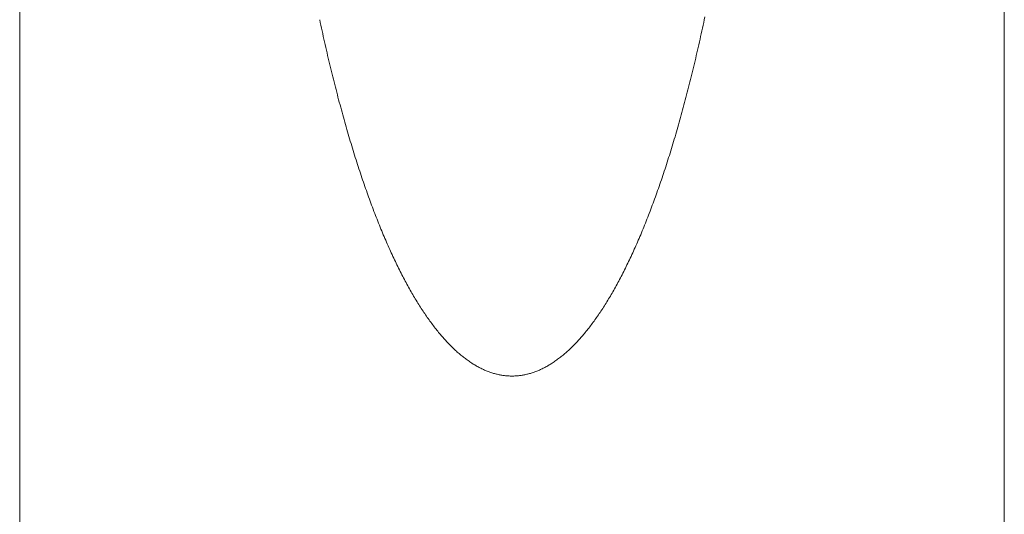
# Model space of a CAD drawing. Header units: millimetres. Extents: x 178516 to 426772, y -178579 to -115871.
# Tile 63 of 256: x 266873 to 266943, y -134409 to -134373. Entities that reach past the tile are written whole.
import ezdxf

# ---------------------------------------------------------------- set-up
doc = ezdxf.new("R2010")
doc.units = ezdxf.units.MM
doc.header["$MEASUREMENT"] = 0
doc.layers.get('0').update_dxf_attribs({"color": 252, "lineweight": 5})
doc.layers.add('P-SANR-FIXT_Nr_pióra__47', color=252, linetype='Continuous', lineweight=5)

# ---------------------------------------------------------------- blocks, each defined once
blk = doc.blocks.new('podkład 20251118')
at = {"layer": 'P-SANR-FIXT_Nr_pióra__47', "color": 252, "linetype": 'Continuous', "lineweight": 5}
for p, q in [((266872.74, -134484.521), (266872.74, -134338.092)), ((266942.92, -134338.092), (266942.92, -134484.521)), ((266872.74, -134484.521), (266872.74, -134372.937)), ((266942.92, -134372.937), (266942.92, -134484.521)), ((266894.122, -134373.341), (266894.165, -134373.541)), ((266894.165, -134373.541), (266894.208, -134373.741)), ((266921.45, -134373.741), (266921.493, -134373.541)), ((266921.493, -134373.541), (266921.536, -134373.341)), ((266921.536, -134373.341), (266921.578, -134373.139)), ((266894.208, -134373.741), (266894.251, -134373.94)), ((266894.251, -134373.94), (266894.294, -134374.138)), ((266894.294, -134374.138), (266894.338, -134374.336)), ((266894.338, -134374.336), (266894.381, -134374.533)), ((266921.277, -134374.534), (266921.32, -134374.337)), ((266921.32, -134374.337), (266921.364, -134374.139)), ((266921.364, -134374.139), (266921.407, -134373.94)), ((266921.407, -134373.94), (266921.45, -134373.741)), ((266894.381, -134374.533), (266894.425, -134374.729)), ((266894.425, -134374.729), (266894.469, -134374.925)), ((266894.469, -134374.925), (266894.513, -134375.119)), ((266921.145, -134375.122), (266921.189, -134374.926)), ((266921.189, -134374.926), (266921.233, -134374.731)), ((266921.233, -134374.731), (266921.277, -134374.534)), ((266894.513, -134375.119), (266894.557, -134375.314)), ((266894.557, -134375.314), (266894.601, -134375.507)), ((266894.601, -134375.507), (266894.646, -134375.7)), ((266894.646, -134375.7), (266894.69, -134375.892)), ((266920.967, -134375.895), (266921.011, -134375.703)), ((266921.011, -134375.703), (266921.056, -134375.51)), ((266921.056, -134375.51), (266921.1, -134375.316)), ((266921.1, -134375.316), (266921.145, -134375.122)), ((266894.69, -134375.892), (266894.735, -134376.083)), ((266894.735, -134376.083), (266894.78, -134376.273)), ((266894.78, -134376.273), (266894.825, -134376.463)), ((266920.831, -134376.468), (266920.877, -134376.278)), ((266920.877, -134376.278), (266920.922, -134376.087)), ((266920.922, -134376.087), (266920.967, -134375.895)), ((266894.825, -134376.463), (266894.871, -134376.653)), ((266894.871, -134376.653), (266894.916, -134376.841)), ((266894.916, -134376.841), (266894.962, -134377.029)), ((266894.962, -134377.029), (266895.007, -134377.216)), ((266920.649, -134377.223), (266920.695, -134377.035)), ((266920.695, -134377.035), (266920.74, -134376.847)), ((266920.74, -134376.847), (266920.786, -134376.658)), ((266920.786, -134376.658), (266920.831, -134376.468)), ((266895.007, -134377.216), (266895.053, -134377.402)), ((266895.053, -134377.402), (266895.1, -134377.588)), ((266895.1, -134377.588), (266895.146, -134377.773)), ((266895.146, -134377.773), (266895.192, -134377.957)), ((266920.463, -134377.966), (266920.51, -134377.781)), ((266920.51, -134377.781), (266920.556, -134377.596)), ((266920.556, -134377.596), (266920.603, -134377.41)), ((266920.603, -134377.41), (266920.649, -134377.223)), ((266895.192, -134377.957), (266895.239, -134378.141)), ((266895.239, -134378.141), (266895.286, -134378.324)), ((266895.286, -134378.324), (266895.333, -134378.506)), ((266895.333, -134378.506), (266895.38, -134378.688)), ((266920.276, -134378.698), (266920.323, -134378.516)), ((266920.323, -134378.516), (266920.37, -134378.333)), ((266920.37, -134378.333), (266920.417, -134378.15)), ((266920.417, -134378.15), (266920.463, -134377.966)), ((266895.38, -134378.688), (266895.427, -134378.869)), ((266895.427, -134378.869), (266895.474, -134379.049)), ((266895.474, -134379.049), (266895.522, -134379.228)), ((266895.522, -134379.228), (266895.57, -134379.407)), ((266920.085, -134379.418), (266920.133, -134379.239)), ((266920.133, -134379.239), (266920.181, -134379.059)), ((266920.181, -134379.059), (266920.228, -134378.879)), ((266920.228, -134378.879), (266920.276, -134378.698)), ((266895.57, -134379.407), (266895.618, -134379.585)), ((266895.618, -134379.585), (266895.666, -134379.763)), ((266895.666, -134379.763), (266895.714, -134379.94)), ((266895.714, -134379.94), (266895.762, -134380.116)), ((266919.892, -134380.127), (266919.941, -134379.951)), ((266919.941, -134379.951), (266919.989, -134379.774)), ((266919.989, -134379.774), (266920.037, -134379.596)), ((266920.037, -134379.596), (266920.085, -134379.418)), ((266895.762, -134380.116), (266895.811, -134380.291)), ((266895.811, -134380.291), (266895.86, -134380.466)), ((266895.86, -134380.466), (266895.909, -134380.64)), ((266895.909, -134380.64), (266895.958, -134380.813)), ((266919.697, -134380.824), (266919.746, -134380.651)), ((266919.746, -134380.651), (266919.795, -134380.477)), ((266919.795, -134380.477), (266919.844, -134380.302)), ((266919.844, -134380.302), (266919.892, -134380.127)), ((266895.958, -134380.813), (266896.007, -134380.986)), ((266896.007, -134380.986), (266896.056, -134381.158)), ((266896.056, -134381.158), (266896.106, -134381.329)), ((266896.106, -134381.329), (266896.156, -134381.5)), ((266919.499, -134381.51), (266919.549, -134381.339)), ((266919.549, -134381.339), (266919.599, -134381.168)), ((266919.599, -134381.168), (266919.648, -134380.997)), ((266919.648, -134380.997), (266919.697, -134380.824)), ((266896.156, -134381.5), (266896.206, -134381.669)), ((266896.206, -134381.669), (266896.256, -134381.839)), ((266896.256, -134381.839), (266896.306, -134382.007)), ((266896.306, -134382.007), (266896.356, -134382.175)), ((266919.299, -134382.184), (266919.349, -134382.016)), ((266919.349, -134382.016), (266919.4, -134381.848)), ((266919.4, -134381.848), (266919.45, -134381.679)), ((266919.45, -134381.679), (266919.499, -134381.51)), ((266896.356, -134382.175), (266896.407, -134382.342)), ((266896.407, -134382.342), (266896.457, -134382.508)), ((266896.457, -134382.508), (266896.508, -134382.673)), ((266896.508, -134382.673), (266896.559, -134382.838)), ((266919.097, -134382.846), (266919.147, -134382.681)), ((266919.147, -134382.681), (266919.198, -134382.516)), ((266919.198, -134382.516), (266919.249, -134382.35)), ((266919.249, -134382.35), (266919.299, -134382.184)), ((266896.559, -134382.838), (266896.61, -134383.002)), ((266896.61, -134383.002), (266896.662, -134383.166)), ((266896.662, -134383.166), (266896.713, -134383.328)), ((266896.713, -134383.328), (266896.765, -134383.49)), ((266918.892, -134383.496), (266918.943, -134383.335)), ((266918.943, -134383.335), (266918.994, -134383.172)), ((266918.994, -134383.172), (266919.046, -134383.01)), ((266919.046, -134383.01), (266919.097, -134382.846)), ((266896.765, -134383.49), (266896.816, -134383.651)), ((266896.816, -134383.651), (266896.868, -134383.812)), ((266896.868, -134383.812), (266896.92, -134383.971)), ((266896.92, -134383.971), (266896.973, -134384.13)), ((266896.973, -134384.13), (266897.025, -134384.288)), ((266918.632, -134384.292), (266918.684, -134384.134)), ((266918.684, -134384.134), (266918.736, -134383.976)), ((266918.736, -134383.976), (266918.788, -134383.817)), ((266918.788, -134383.817), (266918.84, -134383.657)), ((266918.84, -134383.657), (266918.892, -134383.496)), ((266897.025, -134384.288), (266897.077, -134384.445)), ((266897.077, -134384.445), (266897.13, -134384.602)), ((266897.13, -134384.602), (266897.183, -134384.758)), ((266897.183, -134384.758), (266897.236, -134384.913)), ((266918.422, -134384.915), (266918.475, -134384.76)), ((266918.475, -134384.76), (266918.527, -134384.605)), ((266918.527, -134384.605), (266918.58, -134384.449)), ((266918.58, -134384.449), (266918.632, -134384.292)), ((266897.236, -134384.913), (266897.289, -134385.067)), ((266897.289, -134385.067), (266897.342, -134385.221)), ((266897.342, -134385.221), (266897.395, -134385.373)), ((266897.395, -134385.373), (266897.448, -134385.525)), ((266897.448, -134385.525), (266897.502, -134385.676)), ((266918.156, -134385.677), (266918.209, -134385.526)), ((266918.209, -134385.526), (266918.263, -134385.374)), ((266918.263, -134385.374), (266918.316, -134385.222)), ((266918.316, -134385.222), (266918.369, -134385.069)), ((266918.369, -134385.069), (266918.422, -134384.915)), ((266897.502, -134385.676), (266897.556, -134385.827)), ((266897.556, -134385.827), (266897.61, -134385.976)), ((266897.61, -134385.976), (266897.664, -134386.125)), ((266897.664, -134386.125), (266897.718, -134386.273)), ((266897.718, -134386.273), (266897.772, -134386.42)), ((266917.886, -134386.419), (266917.941, -134386.272)), ((266917.941, -134386.272), (266917.995, -134386.125)), ((266917.995, -134386.125), (266918.049, -134385.976)), ((266918.049, -134385.976), (266918.102, -134385.827)), ((266918.102, -134385.827), (266918.156, -134385.677)), ((266897.772, -134386.42), (266897.826, -134386.566)), ((266897.826, -134386.566), (266897.881, -134386.712)), ((266897.881, -134386.712), (266897.935, -134386.857)), ((266897.935, -134386.857), (266897.99, -134387.001)), ((266917.668, -134387), (266917.723, -134386.856)), ((266917.723, -134386.856), (266917.778, -134386.711)), ((266917.778, -134386.711), (266917.832, -134386.566)), ((266917.832, -134386.566), (266917.886, -134386.419)), ((266897.99, -134387.001), (266898.045, -134387.144)), ((266898.045, -134387.144), (266898.1, -134387.286)), ((266898.1, -134387.286), (266898.155, -134387.428)), ((266898.155, -134387.428), (266898.211, -134387.569)), ((266898.211, -134387.569), (266898.266, -134387.708)), ((266917.393, -134387.707), (266917.448, -134387.567)), ((266917.448, -134387.567), (266917.503, -134387.426)), ((266917.503, -134387.426), (266917.558, -134387.285)), ((266917.558, -134387.285), (266917.613, -134387.143)), ((266917.613, -134387.143), (266917.668, -134387)), ((266898.266, -134387.708), (266898.322, -134387.848)), ((266898.322, -134387.848), (266898.377, -134387.986)), ((266898.377, -134387.986), (266898.433, -134388.123)), ((266898.433, -134388.123), (266898.489, -134388.26)), ((266898.489, -134388.26), (266898.545, -134388.396)), ((266917.114, -134388.394), (266917.17, -134388.258)), ((266917.17, -134388.258), (266917.226, -134388.122)), ((266917.226, -134388.122), (266917.281, -134387.984)), ((266917.281, -134387.984), (266917.337, -134387.846)), ((266917.337, -134387.846), (266917.393, -134387.707)), ((266898.545, -134388.396), (266898.601, -134388.531)), ((266898.601, -134388.531), (266898.657, -134388.665)), ((266898.657, -134388.665), (266898.714, -134388.798)), ((266898.714, -134388.798), (266898.77, -134388.931)), ((266898.77, -134388.931), (266898.827, -134389.063)), ((266898.827, -134389.063), (266898.884, -134389.194)), ((266916.775, -134389.192), (266916.832, -134389.061)), ((266916.832, -134389.061), (266916.888, -134388.93)), ((266916.888, -134388.93), (266916.945, -134388.797)), ((266916.945, -134388.797), (266917.001, -134388.664)), ((266917.001, -134388.664), (266917.058, -134388.529)), ((266917.058, -134388.529), (266917.114, -134388.394)), ((266898.884, -134389.194), (266898.94, -134389.324)), ((266898.94, -134389.324), (266898.997, -134389.453)), ((266898.997, -134389.453), (266899.055, -134389.581)), ((266899.055, -134389.581), (266899.112, -134389.709)), ((266899.112, -134389.709), (266899.169, -134389.836)), ((266916.489, -134389.835), (266916.547, -134389.708)), ((266916.547, -134389.708), (266916.604, -134389.58)), ((266916.604, -134389.58), (266916.661, -134389.452)), ((266916.661, -134389.452), (266916.718, -134389.322)), ((266916.718, -134389.322), (266916.775, -134389.192)), ((266899.169, -134389.836), (266899.226, -134389.961)), ((266899.226, -134389.961), (266899.284, -134390.086)), ((266899.284, -134390.086), (266899.342, -134390.211)), ((266899.342, -134390.211), (266899.4, -134390.334)), ((266899.4, -134390.334), (266899.457, -134390.457)), ((266899.457, -134390.457), (266899.515, -134390.578)), ((266916.143, -134390.578), (266916.201, -134390.456)), ((266916.201, -134390.456), (266916.259, -134390.334)), ((266916.259, -134390.334), (266916.317, -134390.21)), ((266916.317, -134390.21), (266916.374, -134390.086)), ((266916.374, -134390.086), (266916.432, -134389.961)), ((266916.432, -134389.961), (266916.489, -134389.835)), ((266899.515, -134390.578), (266899.574, -134390.699)), ((266899.574, -134390.699), (266899.632, -134390.819)), ((266899.632, -134390.819), (266899.69, -134390.938)), ((266899.69, -134390.938), (266899.749, -134391.056)), ((266899.749, -134391.056), (266899.807, -134391.174)), ((266899.807, -134391.174), (266899.866, -134391.29)), ((266915.792, -134391.291), (266915.851, -134391.174)), ((266915.851, -134391.174), (266915.91, -134391.057)), ((266915.91, -134391.057), (266915.968, -134390.938)), ((266915.968, -134390.938), (266916.026, -134390.819)), ((266916.026, -134390.819), (266916.085, -134390.699)), ((266916.085, -134390.699), (266916.143, -134390.578)), ((266899.866, -134391.29), (266899.924, -134391.406)), ((266899.924, -134391.406), (266899.983, -134391.521)), ((266899.983, -134391.521), (266900.042, -134391.635)), ((266900.042, -134391.635), (266900.101, -134391.748)), ((266900.101, -134391.748), (266900.161, -134391.861)), ((266900.161, -134391.861), (266900.22, -134391.972)), ((266915.438, -134391.972), (266915.497, -134391.861)), ((266915.497, -134391.861), (266915.557, -134391.749)), ((266915.557, -134391.749), (266915.616, -134391.635)), ((266915.616, -134391.635), (266915.675, -134391.521)), ((266915.675, -134391.521), (266915.734, -134391.406)), ((266915.734, -134391.406), (266915.792, -134391.291)), ((266900.22, -134391.972), (266900.279, -134392.082)), ((266900.279, -134392.082), (266900.339, -134392.192)), ((266900.339, -134392.192), (266900.398, -134392.301)), ((266900.398, -134392.301), (266900.458, -134392.409)), ((266900.458, -134392.409), (266900.518, -134392.516)), ((266900.518, -134392.516), (266900.578, -134392.622)), ((266915.08, -134392.623), (266915.14, -134392.516)), ((266915.14, -134392.516), (266915.2, -134392.409)), ((266915.2, -134392.409), (266915.26, -134392.301)), ((266915.26, -134392.301), (266915.319, -134392.193)), ((266915.319, -134392.193), (266915.379, -134392.083)), ((266915.379, -134392.083), (266915.438, -134391.972)), ((266900.578, -134392.622), (266900.638, -134392.728)), ((266900.638, -134392.728), (266900.698, -134392.832)), ((266900.698, -134392.832), (266900.758, -134392.936)), ((266900.758, -134392.936), (266900.818, -134393.038)), ((266900.818, -134393.038), (266900.878, -134393.14)), ((266900.878, -134393.14), (266900.939, -134393.241)), ((266900.939, -134393.241), (266900.999, -134393.341)), ((266914.659, -134393.342), (266914.719, -134393.242)), ((266914.719, -134393.242), (266914.78, -134393.141)), ((266914.78, -134393.141), (266914.84, -134393.039)), ((266914.84, -134393.039), (266914.9, -134392.936)), ((266914.9, -134392.936), (266914.96, -134392.833)), ((266914.96, -134392.833), (266915.02, -134392.728)), ((266915.02, -134392.728), (266915.08, -134392.623)), ((266900.999, -134393.341), (266901.06, -134393.44)), ((266901.06, -134393.44), (266901.121, -134393.539)), ((266901.121, -134393.539), (266901.182, -134393.636)), ((266901.182, -134393.636), (266901.242, -134393.733)), ((266901.242, -134393.733), (266901.303, -134393.828)), ((266901.303, -134393.828), (266901.364, -134393.923)), ((266901.364, -134393.923), (266901.426, -134394.017)), ((266914.233, -134394.017), (266914.294, -134393.923)), ((266914.294, -134393.923), (266914.355, -134393.829)), ((266914.355, -134393.829), (266914.416, -134393.733)), ((266914.416, -134393.733), (266914.477, -134393.636)), ((266914.477, -134393.636), (266914.537, -134393.539)), ((266914.537, -134393.539), (266914.598, -134393.441)), ((266914.598, -134393.441), (266914.659, -134393.342)), ((266901.426, -134394.017), (266901.487, -134394.11)), ((266901.487, -134394.11), (266901.548, -134394.202)), ((266901.548, -134394.202), (266901.61, -134394.293)), ((266901.61, -134394.293), (266901.671, -134394.384)), ((266901.671, -134394.384), (266901.733, -134394.473)), ((266901.733, -134394.473), (266901.794, -134394.561)), ((266901.794, -134394.561), (266901.856, -134394.649)), ((266901.856, -134394.649), (266901.918, -134394.736)), ((266913.74, -134394.736), (266913.802, -134394.649)), ((266913.802, -134394.649), (266913.864, -134394.562)), ((266913.864, -134394.562), (266913.926, -134394.473)), ((266913.926, -134394.473), (266913.987, -134394.384)), ((266913.987, -134394.384), (266914.049, -134394.293)), ((266914.049, -134394.293), (266914.11, -134394.202)), ((266914.11, -134394.202), (266914.171, -134394.11)), ((266914.171, -134394.11), (266914.233, -134394.017)), ((266901.918, -134394.736), (266901.98, -134394.822)), ((266901.98, -134394.822), (266902.042, -134394.906)), ((266902.042, -134394.906), (266902.104, -134394.99)), ((266902.104, -134394.99), (266902.166, -134395.073)), ((266902.166, -134395.073), (266902.228, -134395.156)), ((266902.228, -134395.156), (266902.29, -134395.237)), ((266902.29, -134395.237), (266902.352, -134395.317)), ((266902.352, -134395.317), (266902.415, -134395.397)), ((266902.415, -134395.397), (266902.477, -134395.475)), ((266913.181, -134395.475), (266913.243, -134395.397)), ((266913.243, -134395.397), (266913.306, -134395.317)), ((266913.306, -134395.317), (266913.368, -134395.237)), ((266913.368, -134395.237), (266913.43, -134395.156)), ((266913.43, -134395.156), (266913.492, -134395.073)), ((266913.492, -134395.073), (266913.555, -134394.99)), ((266913.555, -134394.99), (266913.617, -134394.906)), ((266913.617, -134394.906), (266913.679, -134394.822)), ((266913.679, -134394.822), (266913.74, -134394.736)), ((266902.477, -134395.475), (266902.54, -134395.553)), ((266902.54, -134395.553), (266902.602, -134395.629)), ((266902.602, -134395.629), (266902.665, -134395.705)), ((266902.665, -134395.705), (266902.728, -134395.78)), ((266902.728, -134395.78), (266902.791, -134395.854)), ((266902.791, -134395.854), (266902.854, -134395.927)), ((266902.854, -134395.927), (266902.917, -134395.999)), ((266902.917, -134395.999), (266902.98, -134396.07)), ((266902.98, -134396.07), (266903.043, -134396.141)), ((266912.615, -134396.141), (266912.679, -134396.07)), ((266912.679, -134396.07), (266912.742, -134395.999)), ((266912.742, -134395.999), (266912.805, -134395.927)), ((266912.805, -134395.927), (266912.867, -134395.854)), ((266912.867, -134395.854), (266912.93, -134395.78)), ((266912.93, -134395.78), (266912.993, -134395.705)), ((266912.993, -134395.705), (266913.056, -134395.629)), ((266913.056, -134395.629), (266913.118, -134395.553)), ((266913.118, -134395.553), (266913.181, -134395.475)), ((266903.043, -134396.141), (266903.106, -134396.21)), ((266903.106, -134396.21), (266903.169, -134396.279)), ((266903.169, -134396.279), (266903.232, -134396.346)), ((266903.232, -134396.346), (266903.296, -134396.413)), ((266903.296, -134396.413), (266903.359, -134396.478)), ((266903.359, -134396.478), (266903.422, -134396.543)), ((266903.422, -134396.543), (266903.486, -134396.607)), ((266903.486, -134396.607), (266903.55, -134396.67)), ((266903.55, -134396.67), (266903.613, -134396.732)), ((266903.613, -134396.732), (266903.677, -134396.793)), ((266903.677, -134396.793), (266903.741, -134396.853)), ((266911.918, -134396.853), (266911.981, -134396.793)), ((266911.981, -134396.793), (266912.045, -134396.732)), ((266912.045, -134396.732), (266912.109, -134396.67)), ((266912.109, -134396.67), (266912.172, -134396.607)), ((266912.172, -134396.607), (266912.236, -134396.543)), ((266912.236, -134396.543), (266912.299, -134396.478)), ((266912.299, -134396.478), (266912.363, -134396.413)), ((266912.363, -134396.413), (266912.426, -134396.346)), ((266912.426, -134396.346), (266912.489, -134396.278)), ((266912.489, -134396.278), (266912.552, -134396.21)), ((266912.552, -134396.21), (266912.615, -134396.141)), ((266903.741, -134396.853), (266903.804, -134396.912)), ((266903.804, -134396.912), (266903.868, -134396.97)), ((266903.868, -134396.97), (266903.932, -134397.028)), ((266903.932, -134397.028), (266903.996, -134397.084)), ((266903.996, -134397.084), (266904.06, -134397.14)), ((266904.06, -134397.14), (266904.124, -134397.194)), ((266904.124, -134397.194), (266904.188, -134397.248)), ((266904.188, -134397.248), (266904.252, -134397.3)), ((266904.252, -134397.3), (266904.316, -134397.352)), ((266904.316, -134397.352), (266904.381, -134397.403)), ((266904.381, -134397.403), (266904.445, -134397.453)), ((266904.445, -134397.453), (266904.509, -134397.501)), ((266904.509, -134397.501), (266904.574, -134397.549)), ((266911.084, -134397.549), (266911.149, -134397.501)), ((266911.149, -134397.501), (266911.213, -134397.453)), ((266911.213, -134397.453), (266911.277, -134397.403)), ((266911.277, -134397.403), (266911.342, -134397.352)), ((266911.342, -134397.352), (266911.406, -134397.3)), ((266911.406, -134397.3), (266911.47, -134397.248)), ((266911.47, -134397.248), (266911.534, -134397.194)), ((266911.534, -134397.194), (266911.598, -134397.139)), ((266911.598, -134397.139), (266911.662, -134397.084)), ((266911.662, -134397.084), (266911.726, -134397.028)), ((266911.726, -134397.028), (266911.79, -134396.97)), ((266911.79, -134396.97), (266911.854, -134396.912)), ((266911.854, -134396.912), (266911.918, -134396.853)), ((266904.574, -134397.549), (266904.638, -134397.596)), ((266904.638, -134397.596), (266904.703, -134397.642)), ((266904.703, -134397.642), (266904.767, -134397.688)), ((266904.767, -134397.688), (266904.832, -134397.732)), ((266904.832, -134397.732), (266904.896, -134397.775)), ((266904.896, -134397.775), (266904.961, -134397.817)), ((266904.961, -134397.817), (266905.025, -134397.859)), ((266905.025, -134397.859), (266905.09, -134397.899)), ((266905.09, -134397.899), (266905.155, -134397.939)), ((266905.155, -134397.939), (266905.22, -134397.977)), ((266905.22, -134397.977), (266905.284, -134398.015)), ((266905.284, -134398.015), (266905.349, -134398.051)), ((266905.349, -134398.051), (266905.414, -134398.087)), ((266905.414, -134398.087), (266905.479, -134398.122)), ((266905.479, -134398.122), (266905.544, -134398.156)), ((266905.544, -134398.156), (266905.609, -134398.189)), ((266905.609, -134398.189), (266905.674, -134398.22)), ((266909.984, -134398.22), (266910.049, -134398.189)), ((266910.049, -134398.189), (266910.114, -134398.156)), ((266910.114, -134398.156), (266910.179, -134398.122)), ((266910.179, -134398.122), (266910.244, -134398.087)), ((266910.244, -134398.087), (266910.309, -134398.051)), ((266910.309, -134398.051), (266910.374, -134398.015)), ((266910.374, -134398.015), (266910.439, -134397.977)), ((266910.439, -134397.977), (266910.503, -134397.939)), ((266910.503, -134397.939), (266910.568, -134397.899)), ((266910.568, -134397.899), (266910.633, -134397.859)), ((266910.633, -134397.859), (266910.697, -134397.817)), ((266910.697, -134397.817), (266910.762, -134397.775)), ((266910.762, -134397.775), (266910.827, -134397.732)), ((266910.827, -134397.732), (266910.891, -134397.688)), ((266910.891, -134397.688), (266910.956, -134397.643)), ((266910.956, -134397.643), (266911.02, -134397.596)), ((266911.02, -134397.596), (266911.084, -134397.549)), ((266905.674, -134398.22), (266905.739, -134398.251)), ((266905.739, -134398.251), (266905.804, -134398.281)), ((266905.804, -134398.281), (266905.869, -134398.311)), ((266905.869, -134398.311), (266905.934, -134398.339)), ((266905.934, -134398.339), (266905.999, -134398.366)), ((266905.999, -134398.366), (266906.064, -134398.392)), ((266906.064, -134398.392), (266906.129, -134398.417)), ((266906.129, -134398.417), (266906.195, -134398.442)), ((266906.195, -134398.442), (266906.26, -134398.465)), ((266906.26, -134398.465), (266906.325, -134398.487)), ((266906.325, -134398.487), (266906.39, -134398.509)), ((266906.39, -134398.509), (266906.456, -134398.529)), ((266906.456, -134398.529), (266906.521, -134398.549)), ((266906.521, -134398.549), (266906.586, -134398.568)), ((266906.586, -134398.568), (266906.651, -134398.585)), ((266906.651, -134398.585), (266906.717, -134398.602)), ((266906.717, -134398.602), (266906.782, -134398.618)), ((266906.782, -134398.618), (266906.848, -134398.633)), ((266906.848, -134398.633), (266906.913, -134398.646)), ((266906.913, -134398.646), (266906.978, -134398.659)), ((266906.978, -134398.659), (266907.044, -134398.671)), ((266907.044, -134398.671), (266907.109, -134398.682)), ((266907.109, -134398.682), (266907.175, -134398.692)), ((266907.175, -134398.692), (266907.24, -134398.701)), ((266907.24, -134398.701), (266907.305, -134398.709)), ((266907.305, -134398.709), (266907.371, -134398.716)), ((266907.371, -134398.716), (266907.436, -134398.723)), ((266907.436, -134398.723), (266907.502, -134398.728)), ((266907.502, -134398.728), (266907.567, -134398.732)), ((266907.567, -134398.732), (266907.633, -134398.736)), ((266907.633, -134398.736), (266907.698, -134398.738)), ((266907.698, -134398.738), (266907.764, -134398.739)), ((266907.764, -134398.739), (266907.829, -134398.74)), ((266907.829, -134398.74), (266907.895, -134398.739)), ((266907.895, -134398.739), (266907.96, -134398.738)), ((266907.96, -134398.738), (266908.025, -134398.736)), ((266908.025, -134398.736), (266908.091, -134398.732)), ((266908.091, -134398.732), (266908.156, -134398.728)), ((266908.156, -134398.728), (266908.222, -134398.723)), ((266908.222, -134398.723), (266908.287, -134398.716)), ((266908.287, -134398.716), (266908.353, -134398.709)), ((266908.353, -134398.709), (266908.418, -134398.701)), ((266908.418, -134398.701), (266908.484, -134398.692)), ((266908.484, -134398.692), (266908.549, -134398.682)), ((266908.549, -134398.682), (266908.614, -134398.671)), ((266908.614, -134398.671), (266908.68, -134398.659)), ((266908.68, -134398.659), (266908.745, -134398.646)), ((266908.745, -134398.646), (266908.811, -134398.633)), ((266908.811, -134398.633), (266908.876, -134398.618)), ((266908.876, -134398.618), (266908.941, -134398.602)), ((266908.941, -134398.602), (266909.007, -134398.585)), ((266909.007, -134398.585), (266909.072, -134398.568)), ((266909.072, -134398.568), (266909.137, -134398.549)), ((266909.137, -134398.549), (266909.203, -134398.529)), ((266909.203, -134398.529), (266909.268, -134398.509)), ((266909.268, -134398.509), (266909.333, -134398.487)), ((266909.333, -134398.487), (266909.398, -134398.465)), ((266909.398, -134398.465), (266909.464, -134398.442)), ((266909.464, -134398.442), (266909.529, -134398.417)), ((266909.529, -134398.417), (266909.594, -134398.392)), ((266909.594, -134398.392), (266909.659, -134398.366)), ((266909.659, -134398.366), (266909.724, -134398.339)), ((266909.724, -134398.339), (266909.789, -134398.311)), ((266909.789, -134398.311), (266909.854, -134398.281)), ((266909.854, -134398.281), (266909.919, -134398.251)), ((266909.919, -134398.251), (266909.984, -134398.22))]:
    blk.add_line(p, q, dxfattribs=at)

msp = doc.modelspace()

# ---------------------------------------------------------------- block references
msp.add_blockref('podkład 20251118', (0, 0))

doc.saveas('drawing.dxf')
